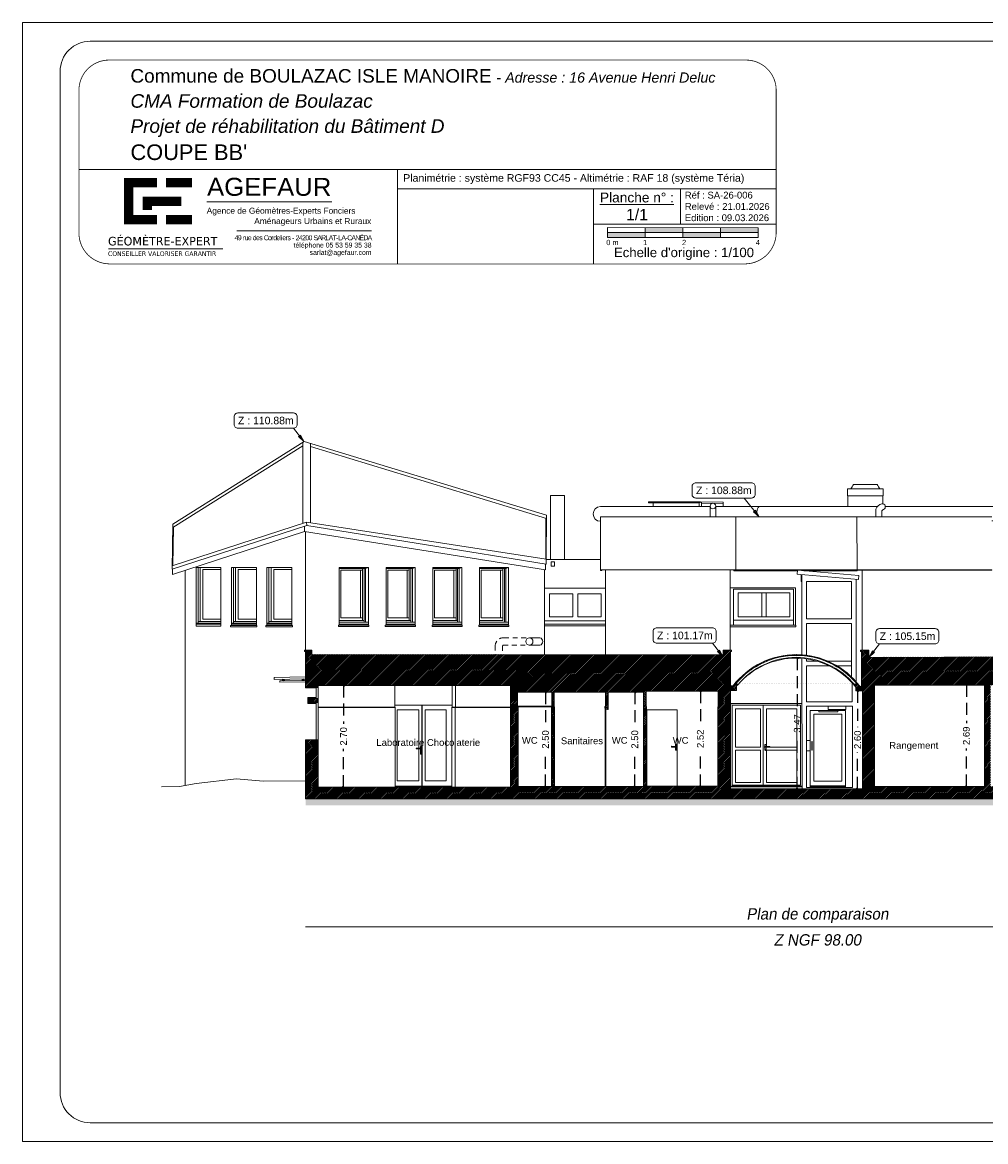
# Model space of a CAD drawing. Header units: metres. Extents: x 76.1 to 162.6, y 92.3 to 122.
# Tile 1 of 8: x 76.1 to 101.7, y 92.3 to 122. Entities that reach past the tile are written whole.
import ezdxf
from ezdxf.enums import TextEntityAlignment as Align

# ---------------------------------------------------------------- set-up
doc = ezdxf.new("R2010")
doc.units = ezdxf.units.M
doc.header["$LTSCALE"] = 0.1
doc.header["$PDMODE"] = 3
doc.header["$PDSIZE"] = 0.2
doc.linetypes.add('CACHE', pattern=[9.525, 6.35, -3.175])
doc.linetypes.add('CACHE2', pattern=[4.7625, 3.175, -1.5875])
doc.layers.get('0').update_dxf_attribs({"lineweight": 9})
doc.layers.get('Defpoints').update_dxf_attribs({"lineweight": 9})
for name, color, linetype, lineweight in [('0_Cadre', 7, 'Continuous', 9), ('0_Cotation', 142, 'CACHE2', 9), ('_Alti', 115, 'Continuous', 9), ('_Portes', 39, 'Continuous', 9), ('_TN', 37, 'Continuous', 9), ('Bâti_Hachure', 254, 'Continuous', 9), ('Bâti_Texte', 166, 'Continuous', 9), ('En retrait', 253, 'Continuous', 9), ('Mur', 7, 'Continuous', 9)]:
    doc.layers.add(name, color=color, linetype=linetype, lineweight=lineweight)
doc.styles.add('ARIAL', font='arial.ttf')
doc.styles.add('Arial Narrow', font='txt')
doc.styles.add('ECRITURE2', font='txt', dxfattribs={"width": 1.001, "oblique": 18})
doc.styles.get("Standard").update_dxf_attribs({"font": 'arial.ttf'})
doc.styles.add('StylusBt', font='stylu.ttf')
doc.styles.add('TAHOMA', font='tahoma.ttf')
doc.styles.add('tnr', font='times.ttf')
doc.dimstyles.new('COTE-AF', dxfattribs={"dimtxt": 0.18, "dimasz": 0.05, "dimexe": 0, "dimexo": 1, "dimgap": 0.1, "dimtad": 0, "dimzin": 0, "dimdsep": 46, "dimtxsty": 'ARIAL', "dimblk": 'OBLIQUE', "dimcen": 1, "dimse1": 1, "dimse2": 1, "dimaunit": 2, "dimadec": 0, "dimazin": 0, "dimtfac": 1, "dimtofl": 0, "dimtmove": 0, "dimatfit": 3, "dimfxl": 1, "dimtolj": 1, "dimtzin": 0, "dimarcsym": 0})

# ---------------------------------------------------------------- blocks, each defined once
blk = doc.blocks.new('_Oblique')
at = {"color": 0, "linetype": 'ByBlock', "lineweight": -2}
blk.add_line((-0.5, -0.5), (0.5, 0.5), dxfattribs=at)
blk = doc.blocks.new('*D1')
at = {"layer": '0_Cotation', "color": 0, "lineweight": -2, "transparency": 16777216}
for p, q in [((84.63, 104.406), (84.63, 103.392)), ((84.63, 101.709), (84.63, 102.722))]:
    blk.add_line(p, q, dxfattribs=at)
at = {"layer": 'Defpoints', "color": 0, "transparency": 16777216}
for p in [(84.656, 104.406, 0), (84.63, 101.709), (84.647, 101.709, 0)]:
    blk.add_point(p, dxfattribs=at)
at = {"layer": '0_Cotation', "color": 0, "lineweight": -2, "transparency": 16777216, "xscale": 0.05, "yscale": 0.05, "zscale": 0.05}
for p, rotation in [((84.63, 104.406), 90), ((84.63, 101.709), 270)]:
    blk.add_blockref('_Oblique', p, dxfattribs=dict(at, rotation=rotation))
at = {"layer": '0_Cotation', "color": 0, "transparency": 16777216, "insert": (84.63, 103.057), "char_height": 0.18, "attachment_point": 5, "rotation": 90, "style": 'ARIAL'}
blk.add_mtext('\\A1;2.70 ', dxfattribs=at)
blk = doc.blocks.new('*D2')
at = {"layer": '0_Cotation', "color": 0, "lineweight": -2, "transparency": 16777216}
for p, q in [((89.988, 104.225), (89.988, 103.309)), ((89.988, 101.723), (89.988, 102.639))]:
    blk.add_line(p, q, dxfattribs=at)
at = {"layer": 'Defpoints', "color": 0, "transparency": 16777216}
for p in [(89.962, 104.225), (89.983, 101.723), (89.988, 101.723)]:
    blk.add_point(p, dxfattribs=at)
at = {"layer": '0_Cotation', "color": 0, "lineweight": -2, "transparency": 16777216, "xscale": 0.05, "yscale": 0.05, "zscale": 0.05}
for p, rotation in [((89.988, 104.225), 90), ((89.988, 101.723), 270)]:
    blk.add_blockref('_Oblique', p, dxfattribs=dict(at, rotation=rotation))
at = {"layer": '0_Cotation', "color": 0, "transparency": 16777216, "insert": (89.988, 102.974), "char_height": 0.18, "attachment_point": 5, "rotation": 90, "style": 'ARIAL'}
blk.add_mtext('\\A1;2.50 ', dxfattribs=at)
blk = doc.blocks.new('*D3')
at = {"layer": '0_Cotation', "color": 0, "lineweight": -2, "transparency": 16777216}
for p, q in [((92.358, 104.228), (92.358, 103.31)), ((92.358, 101.723), (92.358, 102.64))]:
    blk.add_line(p, q, dxfattribs=at)
at = {"layer": 'Defpoints', "color": 0, "transparency": 16777216}
for p in [(92.358, 104.228, 0), (92.358, 101.723), (92.385, 101.723)]:
    blk.add_point(p, dxfattribs=at)
at = {"layer": '0_Cotation', "color": 0, "lineweight": -2, "transparency": 16777216, "xscale": 0.05, "yscale": 0.05, "zscale": 0.05}
for p, rotation in [((92.358, 104.228), 90), ((92.358, 101.723), 270)]:
    blk.add_blockref('_Oblique', p, dxfattribs=dict(at, rotation=rotation))
at = {"layer": '0_Cotation', "color": 0, "transparency": 16777216, "insert": (92.358, 102.975), "char_height": 0.18, "attachment_point": 5, "rotation": 90, "style": 'ARIAL'}
blk.add_mtext('\\A1;2.50 ', dxfattribs=at)
blk = doc.blocks.new('*D4')
at = {"layer": '0_Cotation', "color": 0, "lineweight": -2, "transparency": 16777216}
for p, q in [((94.097, 104.255), (94.097, 103.327)), ((94.097, 101.731), (94.097, 102.658))]:
    blk.add_line(p, q, dxfattribs=at)
at = {"layer": 'Defpoints', "color": 0, "transparency": 16777216}
for p in [(94.113, 104.255, 0), (94.086, 101.731, 0), (94.097, 101.731)]:
    blk.add_point(p, dxfattribs=at)
at = {"layer": '0_Cotation', "color": 0, "lineweight": -2, "transparency": 16777216, "xscale": 0.05, "yscale": 0.05, "zscale": 0.05}
for p, rotation in [((94.097, 104.255), 90), ((94.097, 101.731), 270)]:
    blk.add_blockref('_Oblique', p, dxfattribs=dict(at, rotation=rotation))
at = {"layer": '0_Cotation', "color": 0, "transparency": 16777216, "insert": (94.097, 102.993), "char_height": 0.18, "attachment_point": 5, "rotation": 90, "style": 'ARIAL'}
blk.add_mtext('\\A1;2.52 ', dxfattribs=at)
blk = doc.blocks.new('*D5')
at = {"layer": '0_Cotation', "color": 0, "lineweight": -2, "transparency": 16777216}
for p, q in [((101.155, 104.419), (101.155, 103.407)), ((101.155, 101.725), (101.155, 102.736))]:
    blk.add_line(p, q, dxfattribs=at)
at = {"layer": 'Defpoints', "color": 0, "transparency": 16777216}
for p in [(101.112, 104.419, 0), (101.155, 101.725), (101.35, 101.725)]:
    blk.add_point(p, dxfattribs=at)
at = {"layer": '0_Cotation', "color": 0, "lineweight": -2, "transparency": 16777216, "xscale": 0.05, "yscale": 0.05, "zscale": 0.05}
for p, rotation in [((101.155, 104.419), 90), ((101.155, 101.725), 270)]:
    blk.add_blockref('_Oblique', p, dxfattribs=dict(at, rotation=rotation))
at = {"layer": '0_Cotation', "color": 0, "transparency": 16777216, "insert": (101.155, 103.072), "char_height": 0.18, "attachment_point": 5, "rotation": 90, "style": 'ARIAL'}
blk.add_mtext('\\A1;2.69 ', dxfattribs=at)
blk = doc.blocks.new('*D8')
at = {"layer": '0_Cotation', "color": 0, "lineweight": -2, "transparency": 16777216}
for p, q in [((96.669, 105.132), (96.669, 103.733)), ((96.669, 101.667), (96.669, 103.066))]:
    blk.add_line(p, q, dxfattribs=at)
at = {"layer": 'Defpoints', "color": 0, "transparency": 16777216}
for p in [(96.669, 105.132), (96.645, 101.667, 0), (96.669, 101.667)]:
    blk.add_point(p, dxfattribs=at)
at = {"layer": '0_Cotation', "color": 0, "lineweight": -2, "transparency": 16777216, "xscale": 0.05, "yscale": 0.05, "zscale": 0.05}
for p, rotation in [((96.669, 105.132), 90), ((96.669, 101.667), 270)]:
    blk.add_blockref('_Oblique', p, dxfattribs=dict(at, rotation=rotation))
at = {"layer": '0_Cotation', "color": 0, "transparency": 16777216, "insert": (96.669, 103.399), "char_height": 0.18, "attachment_point": 5, "rotation": 90, "style": 'ARIAL'}
blk.add_mtext('\\A1;3.47 ', dxfattribs=at)
blk = doc.blocks.new('*D9')
at = {"layer": '0_Cotation', "color": 0, "lineweight": -2, "transparency": 16777216}
for p, q in [((98.268, 104.265), (98.268, 103.301)), ((98.268, 101.667), (98.268, 102.631))]:
    blk.add_line(p, q, dxfattribs=at)
at = {"layer": 'Defpoints', "color": 0, "transparency": 16777216}
for p in [(98.397, 104.265), (98.268, 101.667), (98.397, 101.667, 0)]:
    blk.add_point(p, dxfattribs=at)
at = {"layer": '0_Cotation', "color": 0, "lineweight": -2, "transparency": 16777216, "xscale": 0.05, "yscale": 0.05, "zscale": 0.05}
for p, rotation in [((98.268, 104.265), 90), ((98.268, 101.667), 270)]:
    blk.add_blockref('_Oblique', p, dxfattribs=dict(at, rotation=rotation))
at = {"layer": '0_Cotation', "color": 0, "transparency": 16777216, "insert": (98.268, 102.966), "char_height": 0.18, "attachment_point": 5, "rotation": 90, "style": 'ARIAL'}
blk.add_mtext('\\A1;2.60 ', dxfattribs=at)
blk = doc.blocks.new('A$C2D5F2088')
at = {"layer": '0_Cadre', "true_color": 0xff001a}
for points in [[(10, -2.63), (10, -1.32), (0, -1.31), (0, -2.62)], [(10, 0), (10, -1.32), (20, -1.32), (20, -0.01)], [(20, -1.32), (20, -2.63), (30, -2.64), (30, -1.33)], [(40, -1.33), (40, -0.02), (30, -0.01), (30, -1.33)]]:
    blk.add_hatch(color=1, dxfattribs=at).paths.add_polyline_path(points)
at = {"color": 250, "true_color": 0x3d3d40}
for p, q in [((0, -2.62), (0, 0)), ((0, 0), (40, -0.02)), ((0, -2.62), (0, 0)), ((40, -2.64), (40, -0.02))]:
    blk.add_line(p, q, dxfattribs=at)
at = {"color": 250, "true_color": 0x3d3d40, "flags": 128}
for points in [[(0, -1.31), (40, -1.33)], [(0, -2.62), (40, -2.64)], [(10, 0), (10, -2.63)], [(20, -0.01), (20, -2.63)], [(30, -0.01), (30, -2.64)]]:
    blk.add_lwpolyline(points, dxfattribs=at)
at = {"insert": (-0.3, -3.24), "char_height": 1.4, "width": 41.289, "attachment_point": 1, "style": 'ARIAL'}
blk.add_mtext('0 m            1                 2                                  4', dxfattribs=at)
blk = doc.blocks.new('A$C0C1B66A4')
at = {"color": 250, "true_color": 0x3d3d40, "const_width": 2.7, "flags": 128}
for points in [[(20.97, 31.92), (20.97, 18.56)], [(29.16, 30.69), (19.63, 30.69)], [(25.02, 25.3), (36.27, 25.3)], [(26.37, 26.65), (26.37, 22.78)], [(19.63, 19.91), (29.16, 19.91)]]:
    blk.add_lwpolyline(points, dxfattribs=at)
at = {"color": 1, "true_color": 0xff001a, "const_width": 2.7, "flags": 128}
for points in [[(31.85, 30.69), (39.39, 30.69)], [(39.39, 19.91), (31.85, 19.91)]]:
    blk.add_lwpolyline(points, dxfattribs=at)
blk = doc.blocks.new('A$C78F97383')
at = {"layer": '0_Cadre', "flags": 128}
for points in [[(43.74, 25.16), (80.02, 25.16)], [(15.08, 11.44), (48.38, 11.44)]]:
    blk.add_lwpolyline(points, dxfattribs=at)
at = {"layer": '0_Cadre', "color": 1, "true_color": 0xff001a, "flags": 128}
blk.add_lwpolyline([(52.41, 16.74), (91.59, 16.74)], dxfattribs=at)
at = {"layer": '0_Cadre'}
blk.add_blockref('A$C0C1B66A4', (0, 0), dxfattribs=at)
at = {"layer": '0_Cadre', "color": 1, "true_color": 0xff001a, "style": 'Arial Narrow', "width": 1.25}
blk.add_text('AGEFAUR', height=5.225, rotation=359.972, dxfattribs=at).set_placement((43.75, 26.89))
at = {"layer": '0_Cadre', "color": 7, "style": 'TAHOMA', "width": 1.1}
for s, height, p in [('GÉOMÈTRE-EXPERT', 2.4898, (14.96, 12.45)), ('CONSEILLER VALORISER GARANTIR', 1.368, (14.96, 9.37))]:
    blk.add_text(s, height=height, dxfattribs=at).set_placement(p)
at = {"layer": '0_Cadre', "color": 7, "insert": (93.18, 23.41), "char_height": 1.7358, "width": 49.5204, "attachment_point": 3, "line_spacing_factor": 1.036967, "style": 'tnr'}
blk.add_mtext('\\pxql;{\\fArial|b0|i0|c0|p34;Agence de Géomètres-Experts Fonciers \\P\\pqc,t24;\\H1.0024x;                  Aménageurs Urbains et Ruraux}', dxfattribs=at)
at = {"layer": '0_Cadre', "color": 250, "true_color": 0x3d3d40, "insert": (91.59, 15.4), "char_height": 1.43, "width": 44.9209, "attachment_point": 3, "line_spacing_factor": 0.896, "style": 'ARIAL'}
blk.add_mtext('\\pxqr;{\\T0.81;49 rue des Cordeliers - 24200 SARLAT-LA-CANÉDA\\P}téléphone 05 53 59 35 38\\Psarlat@agefaur.com', dxfattribs=at)

msp = doc.modelspace()

# ---------------------------------------------------------------- hatches: boundary and pattern name
at = {"layer": '_TN'}
h = msp.add_hatch(dxfattribs=at)
h.set_pattern_fill('G_GEOLOG_2', color=256, scale=0.5, angle=270)
h.set_pattern_definition([(270, (0, 0), (0.5, -0.5), [0.125, -0.375]), (270, (0.05, -9e-18), (0.5, -0.5), [0.125, -0.375]), (0, (0.1, -0.3), (0.5, 0.5), [0.125, -0.375]), (0, (0.1, -0.35), (0.5, 0.5), [0.125, -0.375]), (315, (0.05, -0.375), (0.5, -1e-16), [0.125, -0.5821068]), (315, (0.015, -0.41), (0.5, -1e-16), [0.125, -0.5821068]), (45, (0.275, -0.25), (1e-16, 0.5), [0.125, -0.5821068]), (45, (0.31, -0.285), (1e-16, 0.5), [0.125, -0.5821068]), (296.56505, (0.275, -0.375), (2e-10, -0.5), [0.125, -0.993034]), (296.56505, (0.23, -0.395), (2e-10, -0.5), [0.125, -0.993034]), (296.56505, (0.475, -0.175), (2e-10, -0.5), [0.125, -0.993034]), (296.56505, (0.43, -0.195), (2e-10, -0.5), [0.125, -0.993034]), (333.43495, (0.125, -0.125), (0.5, -3e-11), [0.125, -0.993034]), (333.43495, (0.1, -0.17), (0.5, -3e-11), [0.125, -0.993034]), (333.43495, (0.3, -0.07), (0.5, -3e-11), [0.125, -0.993034]), (333.43495, (0.325, -0.025), (0.5, -3e-11), [0.125, -0.993034]), (26.56505, (0.345, -0.445), (0.5, 2e-10), [0.125, -0.993034]), (26.56505, (0.325, -0.4), (0.5, 2e-10), [0.125, -0.993034]), (63.43495, (0.125, -0.075), (3e-11, 0.5), [0.125, -0.993034]), (63.43495, (0.17, -0.095), (3e-11, 0.5), [0.125, -0.993034])])
h.paths.add_polyline_path([(108.894, 101.507), (109.429, 101.497), (109.429, 101.697), (108.793, 101.709), (108.694, 101.725), (108.694, 101.402), (83.622, 101.402), (83.622, 101.227), (108.894, 101.227)])
at = {"layer": 'Bâti_Hachure'}
h = msp.add_hatch(dxfattribs=at)
h.set_pattern_fill('ANSI31', color=256, scale=0.01)
edge = h.paths.add_edge_path()
edge.add_line((94.893, 105.306), (94.92, 105.306))
edge.add_line((94.92, 105.306), (94.92, 105.345))
edge.add_line((94.92, 105.345), (94.704, 105.345))
edge.add_line((94.704, 105.345), (94.704, 105.216))
edge.add_line((94.704, 105.216), (83.789, 105.232))
edge.add_line((83.789, 105.232), (83.789, 105.345))
edge.add_line((83.789, 105.345), (83.593, 105.345))
edge.add_line((83.593, 105.345), (83.593, 105.306))
edge.add_line((83.593, 105.306), (83.622, 105.306))
edge.add_line((83.622, 105.306), (83.622, 104.342))
edge.add_line((83.622, 104.342), (83.906, 104.342))
edge.add_line((83.906, 104.342), (83.906, 104.354))
edge.add_line((83.906, 104.354), (83.955, 104.354))
edge.add_line((83.955, 104.354), (83.955, 104.406))
edge.add_line((83.955, 104.406), (89.062, 104.406))
edge.add_line((89.062, 104.406), (89.062, 101.709))
edge.add_line((89.062, 101.709), (83.955, 101.709))
edge.add_line((83.955, 101.709), (83.955, 102.966))
edge.add_line((83.955, 102.966), (83.622, 102.966))
edge.add_line((83.622, 102.966), (83.622, 101.402))
edge.add_line((83.622, 101.402), (108.694, 101.402))
edge.add_line((108.694, 101.402), (108.694, 101.735))
edge.add_line((108.694, 101.735), (108.347, 101.735))
edge.add_line((108.347, 101.735), (108.347, 101.725))
edge.add_line((108.347, 101.725), (105.382, 101.725))
edge.add_line((105.382, 101.725), (105.382, 104.445))
edge.add_line((105.382, 104.445), (108.359, 104.445))
edge.add_line((108.359, 104.445), (108.359, 103.944))
edge.add_line((108.359, 103.944), (108.419, 103.944))
edge.add_line((108.419, 103.944), (108.419, 103.979))
edge.add_line((108.419, 103.979), (108.694, 103.979))
edge.add_line((108.694, 103.979), (108.694, 105.306))
edge.add_line((108.694, 105.306), (108.726, 105.306))
edge.add_line((108.726, 105.306), (108.726, 105.345))
edge.add_line((108.726, 105.345), (108.52, 105.345))
edge.add_line((108.52, 105.345), (108.52, 105.196))
edge.add_line((108.52, 105.196), (98.563, 105.152))
edge.add_line((98.563, 105.152), (98.563, 105.345))
edge.add_line((98.563, 105.345), (98.347, 105.345))
edge.add_line((98.347, 105.345), (98.347, 105.306))
edge.add_line((98.347, 105.306), (98.374, 105.306))
edge.add_line((98.374, 105.306), (98.374, 104.384))
edge.add_line((98.374, 104.384), (98.327, 104.385))
edge.add_arc((96.642, 103.115), 2.11, 36.9955, 142.6722)
edge.add_line((94.963, 104.395), (94.893, 104.395))
edge.add_line((94.893, 104.395), (94.893, 105.306))
h.paths.add_polyline_path([(94.57, 104.255), (94.57, 103.841), (94.558, 101.731), (92.668, 101.731), (92.668, 103.839), (92.658, 103.852), (92.658, 104.255)], flags=16)
h.paths.add_polyline_path([(92.592, 104.228), (92.592, 103.84), (92.588, 101.723), (90.225, 101.723), (90.225, 103.831), (90.219, 103.843), (90.219, 104.232), (91.582, 104.232), (91.582, 103.856), (91.565, 103.837), (91.565, 103.801), (91.569, 103.801), (91.589, 103.801), (91.589, 103.782), (91.631, 103.782), (91.654, 103.767), (91.654, 103.829), (91.649, 103.838), (91.649, 104.228)], flags=16)
edge = h.paths.add_edge_path(flags=16)
edge.add_line((94.893, 104.275), (95.052, 104.275))
edge.add_line((95.052, 104.275), (95.052, 104.395))
edge.add_line((95.052, 104.395), (95.087, 104.421))
edge.add_line((95.087, 104.421), (95.047, 104.465))
edge.add_arc((96.642, 103.115), 2.09, 40.2362, 139.7638, ccw=False)
edge.add_line((98.238, 104.465), (98.193, 104.421))
edge.add_line((98.193, 104.421), (98.224, 104.384))
edge.add_line((98.224, 104.384), (98.224, 104.265))
edge.add_line((98.224, 104.265), (98.397, 104.265))
edge.add_line((98.397, 104.265), (98.397, 101.667))
edge.add_line((98.397, 101.667), (94.893, 101.667))
edge.add_line((94.893, 101.667), (94.893, 104.275))
h.paths.add_polyline_path([(90.153, 104.225), (90.153, 103.861), (90.144, 103.842), (90.144, 101.723), (89.262, 101.723), (89.262, 103.834), (89.249, 103.853), (89.249, 104.225)], flags=16)
h.paths.add_polyline_path([(98.715, 104.419), (101.634, 104.419), (101.634, 101.725), (98.715, 101.725)], flags=16)
h.paths.add_polyline_path([(101.792, 104.419), (103.152, 104.419), (103.152, 101.725), (101.792, 101.725)], flags=16)
h.paths.add_polyline_path([(103.557, 104.387), (105.311, 104.387), (105.311, 101.725), (103.557, 101.725)], flags=16)
h = msp.add_hatch(dxfattribs=at)
h.set_pattern_fill('ANSI31', color=256, scale=0.01)
h.paths.add_polyline_path([(83.058, 104.575), (83.009, 104.574), (83.01, 104.528), (83.059, 104.529)])
h.paths.add_polyline_path([(83.585, 104.587), (83.535, 104.586), (83.536, 104.539), (83.586, 104.54)])
h = msp.add_hatch(dxfattribs=at)
h.set_pattern_fill('ANSI31', color=256, scale=0.01)
h.paths.add_polyline_path([(83.956, 104.063), (83.906, 104.063), (83.906, 104.092), (83.68, 104.092), (83.68, 103.933), (83.906, 103.933), (83.906, 103.959), (83.956, 103.959)])

# ---------------------------------------------------------------- linework, layer by layer
at = {"layer": '0_Cadre'}
for p, q in [((96.109, 118.102), (77.609, 118.102)), ((96.109, 117.588), (86.058, 117.588)), ((91.259, 115.594), (91.259, 117.588)), ((96.109, 116.645), (91.259, 116.645))]:
    msp.add_line(p, q, dxfattribs=at)
msp.add_lwpolyline([(76.109, 122.003), (118.109, 122.003), (118.109, 92.303), (76.109, 92.303)], close=True, dxfattribs=at)
msp.add_lwpolyline([(77.909, 92.803), (116.809, 92.803, 0.414214), (117.609, 93.603), (117.609, 120.703, 0.414214), (116.809, 121.503), (77.909, 121.503, 0.414214), (77.109, 120.703), (77.109, 93.603, 0.414214)], format="xyb", close=True, dxfattribs=at)
at = {"layer": '0_Cadre', "const_width": 0.02, "flags": 128}
msp.add_lwpolyline([(78.409, 115.594, -0.405457), (77.609, 116.404), (77.609, 120.203, -0.414214), (78.409, 121.003), (95.309, 121.003, -0.414214), (96.109, 120.203), (96.109, 116.404, -0.396754), (95.299, 115.594)], format="xyb", close=True, dxfattribs=at)
at = {"layer": '0_Cadre', "flags": 128}
msp.add_lwpolyline([(86.058, 118.102), (86.058, 115.594)], dxfattribs=at)
at = {"layer": '0_Cadre', "const_width": 0.02, "flags": 128}
msp.add_lwpolyline([(93.571, 116.645), (93.571, 117.588)], dxfattribs=at)
at = {"layer": '_Alti'}
msp.add_line((83.622, 98), (110.463, 98, 0), dxfattribs=at)
at = {"layer": '_Alti', "color": 115, "lineweight": 9, "elevation": 0, "flags": 128}
for points in [[(81.725, 111.334, 0.414214), (81.825, 111.234), (83.301, 111.234, 0.414214), (83.401, 111.334), (83.401, 111.538, 0.414214), (83.301, 111.638), (81.825, 111.638, 0.414214), (81.725, 111.538)], [(93.876, 109.481, 0.414214), (93.976, 109.381), (95.452, 109.381, 0.414214), (95.552, 109.481), (95.552, 109.685, 0.414214), (95.452, 109.785), (93.976, 109.785, 0.414214), (93.876, 109.685)], [(92.841, 105.631, 0.414214), (92.941, 105.531), (94.417, 105.531, 0.414214), (94.517, 105.631), (94.517, 105.835, 0.414214), (94.417, 105.935), (92.941, 105.935, 0.414214), (92.841, 105.835)], [(98.75, 105.611, 0.414214), (98.85, 105.511), (100.326, 105.511, 0.414214), (100.426, 105.611), (100.426, 105.815, 0.414214), (100.326, 105.915), (98.85, 105.915, 0.414214), (98.75, 105.815)]]:
    msp.add_lwpolyline(points, format="xyb", close=True, dxfattribs=at)
for points in [[(83.301, 111.234), (83.587, 110.874), (83.583, 110.878)], [(95.261, 109.381), (95.659, 108.882), (95.655, 108.886)], [(94.417, 105.531), (94.704, 105.171), (94.699, 105.175)], [(98.85, 105.511), (98.563, 105.152), (98.568, 105.156)]]:
    msp.add_lwpolyline(points, dxfattribs=at)
for points in [[(83.488, 111.05), (83.587, 110.874), (83.438, 111.011)], [(95.559, 109.058), (95.659, 108.882), (95.51, 109.018)], [(94.604, 105.347), (94.704, 105.171), (94.554, 105.308)], [(98.663, 105.328), (98.563, 105.152), (98.713, 105.288)]]:
    msp.add_lwpolyline(points, close=True, dxfattribs=at)
at = {"layer": '_Portes', "flags": 128}
for points, elevation in [([(91.569, 103.801), (91.569, 101.723)], 0), ([(91.589, 103.782), (91.589, 101.723)], -0.039)]:
    msp.add_lwpolyline(points, dxfattribs=dict(at, elevation=elevation))
at = {"layer": 'En retrait', "elevation": 0, "flags": 128}
for points in [[(83.583, 110.878), (80.101, 108.69)], [(83.549, 108.706), (83.548, 110.857)], [(90.009, 107.759), (90.015, 108.923), (83.583, 110.878)], [(83.753, 108.722), (83.752, 110.827)], [(83.548, 110.765), (80.099, 108.597)], [(90.015, 108.842), (83.752, 110.745)], [(90.118, 107.752), (90.118, 109.452), (90.496, 109.452), (90.496, 107.752)], [(98.011, 109.439), (98.011, 109.155)], [(98.938, 109.439), (98.938, 109.227)], [(94.093, 109.281), (92.724, 109.281)], [(92.724, 109.281), (92.724, 109.25)], [(92.724, 109.25), (94.062, 109.25)], [(92.847, 109.25), (92.847, 109.155)], [(94.062, 109.25), (94.093, 109.281)], [(94.062, 109.25), (94.062, 109.155)], [(94.093, 109.281), (94.705, 109.27)], [(94.124, 109.25), (94.093, 109.281)], [(94.124, 109.25), (94.124, 109.155)], [(94.124, 109.249), (94.705, 109.24)], [(94.357, 108.882), (94.357, 109.171)], [(94.504, 109.155), (98.799, 109.155)], [(94.504, 108.882), (94.504, 109.149)], [(94.705, 109.155), (94.705, 109.27)], [(99.003, 109.155), (102.416, 109.155), (102.416, 108.777), (101.83, 108.777)], [(90.009, 107.759), (83.648, 108.738), (80.084, 107.58)], [(83.648, 108.738), (83.655, 108.652)], [(89.993, 107.761), (89.998, 108.846)], [(94.989, 107.472), (94.989, 107.45), (95.039, 107.45), (95.039, 108.882), (91.445, 108.882), (91.445, 107.457), (91.486, 107.457), (91.486, 107.472)], [(95.039, 108.882), (98.244, 108.882)], [(101.83, 108.882), (98.244, 108.882)], [(98.259, 107.472), (98.244, 108.882)], [(90.009, 107.759), (90.009, 107.63), (83.655, 108.652), (80.082, 107.491), (80.101, 108.69)], [(89.986, 107.633), (89.986, 107.476), (83.591, 108.492), (80.089, 107.354), (80.089, 107.493)], [(80.1, 107.585), (80.115, 108.607)], [(83.591, 108.492), (83.591, 108.631)], [(83.621, 108.487), (83.621, 105.345)], [(80.716, 107.541), (80.716, 105.981)], [(81.376, 107.541), (80.716, 107.541)], [(80.771, 107.541), (80.771, 106.063)], [(80.827, 107.541), (80.827, 106.103)], [(81.376, 107.541), (81.376, 105.981)], [(81.656, 107.541), (81.656, 105.996)], [(82.316, 107.541), (81.656, 107.541)], [(81.711, 107.541), (81.711, 106.063)], [(81.767, 107.541), (81.767, 106.103)], [(82.316, 107.541), (82.316, 105.996)], [(82.596, 107.541), (82.596, 105.996)], [(83.256, 107.541), (82.596, 107.541)], [(82.651, 107.541), (82.651, 106.063)], [(82.707, 107.541), (82.707, 106.103)], [(83.256, 107.541), (83.256, 105.996)], [(85.288, 107.541), (84.518, 107.541)], [(84.518, 106.005), (84.518, 107.541)], [(84.518, 107.512), (85.216, 107.512), (85.288, 107.541)], [(85.288, 106.005), (85.288, 107.541)], [(86.528, 107.541), (85.758, 107.541)], [(85.758, 106.005), (85.758, 107.541)], [(85.758, 107.512), (86.456, 107.512), (86.528, 107.541)], [(86.528, 106.005), (86.528, 107.541)], [(87.768, 107.541), (86.998, 107.541)], [(86.998, 106.005), (86.998, 107.541)], [(86.998, 107.512), (87.696, 107.512), (87.768, 107.541)], [(87.768, 106.005), (87.768, 107.541)], [(89.008, 107.541), (88.238, 107.541)], [(88.238, 106.005), (88.238, 107.541)], [(88.238, 107.512), (88.936, 107.512), (89.008, 107.541)], [(89.008, 106.005), (89.008, 107.541)], [(91.445, 107.752), (90.009, 107.752)], [(80.425, 107.463), (80.425, 101.756)], [(81.376, 106.163), (80.896, 106.163), (80.896, 107.484), (81.376, 107.484)], [(82.316, 106.163), (81.836, 106.163), (81.836, 107.484), (82.316, 107.484)], [(83.256, 106.163), (82.776, 106.163), (82.776, 107.484), (83.256, 107.484)], [(85.134, 107.467), (84.562, 107.467)], [(84.562, 106.201), (84.562, 107.467)], [(85.078, 106.201), (85.078, 107.467)], [(85.134, 106.132), (85.134, 107.512)], [(85.176, 106.09), (85.176, 107.512)], [(85.216, 106.09), (85.216, 107.512)], [(86.374, 107.467), (85.802, 107.467)], [(85.802, 106.201), (85.802, 107.467)], [(86.318, 106.201), (86.318, 107.467)], [(86.374, 106.132), (86.374, 107.512)], [(86.416, 106.09), (86.416, 107.512)], [(86.456, 106.09), (86.456, 107.512)], [(87.614, 107.467), (87.042, 107.467)], [(87.042, 106.201), (87.042, 107.467)], [(87.558, 106.201), (87.558, 107.467)], [(87.614, 106.132), (87.614, 107.512)], [(87.656, 106.09), (87.656, 107.512)], [(87.696, 106.09), (87.696, 107.512)], [(88.854, 107.467), (88.282, 107.467)], [(88.282, 106.201), (88.282, 107.467)], [(88.798, 106.201), (88.798, 107.467)], [(88.854, 106.132), (88.854, 107.512)], [(88.896, 106.09), (88.896, 107.512)], [(88.936, 106.09), (88.936, 107.512)], [(89.964, 107.479), (89.964, 105.223)], [(91.445, 107.478), (95.039, 107.478)], [(91.445, 107.472), (95.039, 107.472)], [(91.576, 107.472), (91.576, 105.22)], [(94.891, 107.472), (94.891, 105.345)], [(95.039, 107.473), (98.259, 107.472)], [(95.039, 107.467), (98.259, 107.466)], [(95.039, 107.45), (96.671, 107.449)], [(96.663, 107.359), (98.29, 107.215), (98.299, 107.321), (96.672, 107.464), (96.663, 107.359)], [(96.791, 107.167), (96.774, 107.167), (96.774, 107.351)], [(96.791, 107.347), (96.791, 105.22)], [(96.846, 107.449), (98.259, 107.449), (98.259, 107.472)], [(98.231, 107.22), (98.231, 104.504)], [(101.826, 107.472), (98.259, 107.472)], [(101.826, 107.472), (101.826, 107.466), (98.259, 107.466)], [(98.391, 107.466), (98.391, 105.345)], [(91.576, 106.992), (89.964, 106.992)], [(96.62, 106.004), (96.62, 107), (94.891, 107)], [(94.98, 106.004), (94.98, 106.966)], [(96.568, 106.966), (94.98, 106.966)], [(96.568, 106.004), (96.568, 106.966)], [(98.11, 106.171), (98.11, 107.167), (96.912, 107.167), (96.912, 106.171)], [(90.717, 106.842), (90.097, 106.842), (90.097, 106.229), (90.717, 106.229), (90.717, 106.842)], [(95.1, 106.226), (95.1, 106.866)], [(96.468, 106.866), (95.1, 106.866)], [(96.468, 106.866), (96.468, 106.226), (95.1, 106.226)], [(95.73, 106.226), (95.73, 106.866)], [(95.84, 106.226), (95.84, 106.866)], [(81.376, 106.063), (80.716, 106.063)], [(81.376, 106.03), (80.716, 106.03)], [(81.376, 106.103), (80.771, 106.103)], [(82.316, 106.063), (81.656, 106.063)], [(82.316, 106.03), (81.656, 106.03)], [(82.316, 106.103), (81.711, 106.103)], [(83.256, 106.063), (82.596, 106.063)], [(83.256, 106.03), (82.596, 106.03)], [(83.256, 106.103), (82.651, 106.103)], [(85.176, 106.132), (84.518, 106.132)], [(85.288, 106.09), (84.518, 106.09)], [(85.288, 106.038), (84.518, 106.038)], [(85.134, 106.201), (84.562, 106.201)], [(86.416, 106.132), (85.758, 106.132)], [(86.528, 106.09), (85.758, 106.09)], [(86.528, 106.038), (85.758, 106.038)], [(86.374, 106.201), (85.802, 106.201)], [(87.656, 106.132), (86.998, 106.132)], [(87.768, 106.09), (86.998, 106.09)], [(87.768, 106.038), (86.998, 106.038)], [(87.614, 106.201), (87.042, 106.201)], [(88.854, 106.132), (88.238, 106.132)], [(89.008, 106.09), (88.238, 106.09)], [(89.008, 106.038), (88.238, 106.038)], [(88.854, 106.201), (88.282, 106.201)], [(89.964, 106.119), (91.576, 106.119)], [(89.964, 106.037), (91.576, 106.037)], [(96.568, 106.136), (94.98, 106.136)], [(96.912, 106.171), (98.11, 106.171)], [(96.912, 106.051), (96.912, 105.208)], [(96.912, 106.051), (98.11, 106.051)], [(98.11, 106.051), (98.11, 104.631)], [(81.376, 105.981), (80.716, 105.981)], [(89.964, 105.987), (91.576, 105.987)], [(94.891, 106.004), (96.629, 106.004), (96.629, 105.966), (94.891, 105.966)], [(89.562, 105.672), (89.838, 105.672)], [(89.562, 105.475), (89.838, 105.475)], [(96.791, 105.126), (96.8, 101.667)], [(96.911, 105.049), (96.911, 105.113)], [(96.911, 105.049), (97.207, 105.049)], [(98.125, 104.479), (98.125, 103.969), (96.911, 103.969), (96.911, 104.93)], [(96.911, 104.93), (97.515, 104.93)], [(97.486, 105.049), (98.11, 105.049)], [(97.718, 104.93), (98.11, 104.93)], [(85.99, 104.406), (85.99, 103.832)], [(87.513, 103.832), (87.513, 104.406)], [(87.602, 103.832), (87.602, 104.406)], [(83.955, 103.832), (85.99, 103.832)], [(83.955, 103.823), (85.996, 103.823)], [(85.99, 103.885), (87.513, 103.885)], [(85.99, 103.832), (85.996, 103.823)], [(85.996, 103.823), (85.996, 101.709)], [(86.056, 103.761), (86.056, 101.873)], [(86.625, 103.761), (86.625, 102.745)], [(86.703, 103.885), (86.703, 101.736)], [(86.713, 103.885), (86.713, 101.736)], [(86.791, 103.761), (86.791, 101.873)], [(87.35, 103.761), (87.35, 101.873)], [(87.499, 103.823), (89.062, 103.823)], [(87.499, 103.823), (87.499, 101.709)], [(87.513, 103.832), (89.062, 103.832)], [(87.602, 103.832), (87.589, 103.823)], [(87.589, 103.823), (87.589, 101.709)], [(89.249, 103.854), (90.149, 103.854)], [(89.258, 103.839), (90.144, 103.839)], [(92.668, 103.761), (93.477, 103.761), (93.477, 101.731)], [(92.679, 103.761), (92.679, 101.731)], [(96.792, 103.933), (94.893, 103.933)], [(94.917, 103.933), (94.917, 103.911), (94.893, 103.911)], [(95.693, 103.79), (95.03, 103.79)], [(95.03, 103.79), (95.03, 102.767)], [(95.693, 103.79), (95.693, 102.767)], [(95.766, 103.884), (95.766, 101.732)], [(95.855, 103.79), (95.855, 102.787)], [(96.654, 103.79), (95.855, 103.79)], [(96.654, 103.79), (96.654, 102.767)], [(93.466, 102.791), (93.341, 102.795)], [(93.466, 102.769), (93.341, 102.773)], [(95.806, 102.785), (95.931, 102.789)], [(95.807, 102.763), (95.932, 102.767)], [(96.654, 102.767), (95.933, 102.767)], [(97.012, 102.947), (96.92, 102.947)], [(86.693, 102.721), (86.568, 102.725)], [(86.694, 102.743), (86.569, 102.747)], [(86.625, 102.723), (86.625, 101.873)], [(95.03, 102.687), (95.03, 101.835)], [(95.03, 102.687), (95.693, 102.687)], [(95.693, 102.687), (95.693, 101.835)], [(95.855, 102.687), (95.855, 101.835)], [(95.855, 102.687), (96.654, 102.687)], [(96.654, 102.687), (96.654, 101.835)], [(97.012, 102.673), (96.92, 102.673)], [(83.622, 101.873), (82.493, 101.87), (81.79, 101.933), (80.716, 101.805), (80.273, 101.73), (79.8, 101.717)], [(86.625, 101.873), (86.056, 101.873)], [(87.35, 101.873), (86.791, 101.873)], [(85.996, 101.736), (87.499, 101.736)], [(94.893, 101.732), (96.8, 101.732)], [(94.893, 101.718), (96.8, 101.718)], [(95.03, 101.835), (95.693, 101.835)], [(95.855, 101.835), (96.654, 101.835)], [(97.95, 101.741), (97.012, 101.741)]]:
    msp.add_lwpolyline(points, dxfattribs=at)
for points in [[(98, 109.626), (98.947, 109.626), (98.947, 109.439), (98, 109.439)], [(90.14, 107.684), (90.227, 107.684), (90.227, 107.569), (90.14, 107.569)], [(90.847, 106.842), (90.847, 106.229), (91.467, 106.229), (91.467, 106.842)], [(81.63, 105.996), (82.332, 105.996), (82.332, 105.959), (81.63, 105.959)], [(82.57, 105.996), (83.272, 105.996), (83.272, 105.959), (82.57, 105.959)], [(84.497, 106.005), (85.298, 106.005), (85.298, 105.968), (84.497, 105.968)], [(85.737, 106.005), (86.538, 106.005), (86.538, 105.968), (85.737, 105.968)], [(86.977, 106.005), (87.778, 106.005), (87.778, 105.968), (86.977, 105.968)], [(88.217, 106.005), (89.018, 106.005), (89.018, 105.968), (88.217, 105.968)]]:
    msp.add_lwpolyline(points, close=True, dxfattribs=at)
for points in [[(98.862, 109.626, -0.027702), (98.792, 109.741), (98.156, 109.741, -0.084677), (98.091, 109.626, 0.084677)], [(91.445, 108.763, -0.978383), (91.445, 109.155), (94.357, 109.155)], [(95.659, 108.882, -0.457106), (95.659, 109.155)], [(98.755, 108.882), (98.755, 109.086, -0.224991), (98.914, 109.229, -0.817829), (98.96, 109.075, 0.154346), (98.915, 109.045), (98.915, 108.882)], [(89.562, 105.672, 0.952589), (89.562, 105.475)], [(89.562, 105.672, -0.952589), (89.562, 105.475)], [(89.838, 105.672, -0.771624), (89.838, 105.475)], [(95.087, 104.421, -0.469645), (98.193, 104.421, -0.463801)], [(95.087, 104.421, -0.471889), (98.224, 104.362, -0.469645)], [(93.341, 102.795, 0.752286), (93.341, 102.773)], [(93.466, 102.791, -0.919979), (93.466, 102.769)], [(95.806, 102.785, 0.919979), (95.807, 102.763)], [(95.931, 102.789, -0.752286), (95.932, 102.767)], [(86.569, 102.747, 0.752286), (86.568, 102.725)], [(86.694, 102.743, -0.919979), (86.693, 102.721)]]:
    msp.add_lwpolyline(points, format="xyb", dxfattribs=at)
at = {"layer": 'En retrait', "linetype": 'CACHE', "ltscale": 0.2, "elevation": 0, "flags": 128}
for points in [[(88.891, 105.672, 0.419266), (88.653, 105.466)], [(88.871, 105.475, 0.346534), (88.85, 105.456, 0.419266)]]:
    msp.add_lwpolyline(points, format="xyb", dxfattribs=at)
for points in [[(88.653, 105.466), (88.653, 105.225)], [(88.85, 105.456), (88.85, 105.224)], [(88.871, 105.475), (89.562, 105.475)], [(88.891, 105.672), (89.562, 105.672)]]:
    msp.add_lwpolyline(points, dxfattribs=at)
at = {"layer": 'En retrait', "flags": 128}
for points in [[(86.056, 103.761), (86.625, 103.761)], [(86.791, 103.761), (87.35, 103.761)], [(87.513, 103.832), (87.499, 103.823)], [(95.693, 102.767), (95.03, 102.767)]]:
    msp.add_lwpolyline(points, dxfattribs=at)
at = {"layer": 'En retrait', "elevation": 0}
for points in [[(94.937, 103.884), (96.757, 103.884), (96.757, 101.759), (94.937, 101.759)], [(96.913, 103.854), (98.129, 103.854), (98.129, 101.7), (96.913, 101.7)], [(97.012, 103.745), (97.95, 103.745), (97.95, 101.721), (97.012, 101.721)], [(97.111, 103.646), (97.851, 103.646), (97.851, 101.865), (97.111, 101.865)]]:
    msp.add_lwpolyline(points, close=True, dxfattribs=at)
for points in [[(97.74, 103.745), (97.74, 103.71), (97.243, 103.71), (97.243, 103.745)], [(97.953, 103.854), (97.953, 103.767), (97.485, 103.767), (97.485, 103.854)], [(86.668, 102.744), (86.668, 102.788), (86.694, 102.788), (86.694, 102.743)], [(86.694, 102.721), (86.694, 102.587), (86.668, 102.587), (86.668, 102.722)]]:
    msp.add_lwpolyline(points, dxfattribs=at)
for points in [[(93.434, 102.792), (93.434, 102.838, -0.663754), (93.466, 102.838), (93.466, 102.791)], [(93.466, 102.769), (93.466, 102.703, -0.823676), (93.434, 102.703), (93.434, 102.77)], [(95.839, 102.786), (95.839, 102.832, 0.663754), (95.806, 102.832), (95.806, 102.785)], [(95.806, 102.763), (95.806, 102.697, 0.823676), (95.839, 102.697), (95.839, 102.764)], [(95.828, 102.709), (95.828, 102.702, -0.719815), (95.819, 102.702), (95.819, 102.708)]]:
    msp.add_lwpolyline(points, format="xyb", dxfattribs=at)
msp.add_lwpolyline([(97.055, 102.916, -1.171646), (97.067, 102.916), (97.067, 102.698, -1.06708), (97.055, 102.698)], format="xyb", close=True, dxfattribs=at)
at = {"layer": 'En retrait'}
msp.add_circle((94.432, 109.169, 0), 0.075, dxfattribs=at)
msp.add_arc((95.823, 102.714), 0.00721, 308.8416, 234.0021, dxfattribs=at)
at = {"layer": 'Mur', "flags": 128}
for points in [[(83.593, 105.345), (83.593, 105.306)], [(98.224, 104.265), (98.397, 104.265)]]:
    msp.add_lwpolyline(points, dxfattribs=at)
at = {"layer": 'Mur', "elevation": 0, "flags": 128}
for points in [[(83.789, 105.345), (83.593, 105.345)], [(83.622, 105.306), (83.593, 105.306)], [(83.622, 105.306), (83.622, 104.342)], [(83.789, 105.345), (83.789, 105.232)], [(94.704, 105.216), (83.789, 105.232)], [(94.704, 105.345), (94.704, 105.216)], [(94.704, 105.345), (94.92, 105.345)], [(94.893, 105.306), (94.893, 104.395)], [(94.893, 105.306), (94.92, 105.306)], [(94.92, 105.345), (94.92, 105.306)], [(98.347, 105.345), (98.347, 105.306)], [(98.347, 105.345), (98.563, 105.345)], [(98.347, 105.306), (98.374, 105.306)], [(98.374, 105.306), (98.374, 104.384)], [(98.563, 105.345), (98.563, 105.152)], [(108.52, 105.196), (98.563, 105.152)], [(82.788, 104.569), (82.787, 104.621), (83.621, 104.639)], [(82.788, 104.569), (83.622, 104.587)], [(83.009, 104.574), (83.01, 104.528)], [(83.058, 104.575), (83.059, 104.529)], [(83.536, 104.539), (83.535, 104.586)], [(83.586, 104.54), (83.585, 104.587)], [(82.936, 104.526), (83.623, 104.541)], [(82.936, 104.526), (82.937, 104.492), (83.624, 104.507)], [(83.622, 104.342), (83.906, 104.342), (83.906, 104.354)], [(83.955, 104.406), (83.955, 104.354), (83.906, 104.354)], [(83.906, 104.342), (83.906, 104.092)], [(83.955, 104.406), (89.062, 104.406)], [(83.955, 104.354), (83.956, 104.354)], [(83.956, 104.354), (83.956, 104.063)], [(89.062, 104.406), (89.062, 101.709)], [(92.658, 104.255), (92.658, 103.852), (92.668, 103.839), (92.668, 101.731)], [(94.57, 104.255), (92.658, 104.255)], [(94.57, 104.255), (94.57, 103.841)], [(94.963, 104.395), (94.893, 104.395)], [(94.893, 104.275), (94.893, 101.667)], [(94.893, 104.275), (95.052, 104.275)], [(95.047, 104.465), (95.087, 104.421)], [(95.052, 104.395), (95.087, 104.421)], [(95.052, 104.275), (95.052, 104.395)], [(98.238, 104.465), (98.193, 104.421)], [(98.224, 104.384), (98.193, 104.421)], [(98.224, 104.384), (98.224, 104.265)], [(98.327, 104.385), (98.374, 104.384)], [(98.397, 104.265), (98.397, 101.667)], [(98.715, 104.419), (98.715, 101.725)], [(98.715, 104.419), (101.634, 104.419)], [(101.634, 104.419), (101.634, 101.725)], [(83.68, 104.092), (83.68, 103.933)], [(83.68, 104.092), (83.906, 104.092)], [(83.906, 104.092), (83.906, 104.063)], [(83.906, 104.063), (83.956, 104.063), (83.956, 103.959), (83.906, 103.959)], [(83.906, 103.959), (83.906, 103.933)], [(83.955, 103.959), (83.955, 101.709)], [(83.956, 103.959), (83.956, 102.966), (83.955, 102.966)], [(89.249, 104.225), (89.249, 103.853)], [(89.249, 104.225), (90.153, 104.225)], [(90.153, 104.225), (90.153, 103.861), (90.144, 103.842), (90.144, 101.723)], [(90.219, 104.232), (90.219, 103.843), (90.225, 103.831), (90.225, 101.723)], [(90.219, 104.232), (91.595, 104.232)], [(91.582, 104.232), (91.582, 103.856)], [(91.636, 104.228), (92.592, 104.228)], [(91.649, 104.228), (91.649, 103.838)], [(92.592, 104.228), (92.592, 103.84), (92.588, 103.831), (92.588, 101.723)], [(83.68, 103.933), (83.906, 103.933)], [(83.906, 103.933), (83.906, 102.966)], [(83.955, 103.933), (83.956, 103.933)], [(89.249, 103.853), (89.262, 103.834)], [(89.262, 103.834), (89.262, 101.723)], [(91.582, 103.856), (91.565, 103.837)], [(91.565, 103.837), (91.565, 103.801)], [(91.565, 103.801), (91.589, 103.801)], [(91.589, 103.801), (91.589, 103.782)], [(91.589, 103.782), (91.631, 103.782)], [(91.631, 103.782), (91.631, 103.767)], [(91.631, 103.767), (91.654, 103.767)], [(91.649, 103.838), (91.654, 103.829)], [(91.654, 103.829), (91.654, 103.767)], [(94.57, 103.841), (94.558, 103.83)], [(94.558, 103.83), (94.558, 101.731)], [(83.622, 102.966), (83.622, 101.402)], [(83.622, 102.966), (83.955, 102.966)], [(83.955, 101.709), (89.062, 101.709)], [(89.262, 101.723), (90.144, 101.723)], [(90.225, 101.723), (92.588, 101.723)], [(92.668, 101.731), (94.558, 101.731)], [(94.893, 101.667), (98.397, 101.667)], [(98.715, 101.725), (101.634, 101.725)], [(83.622, 101.402), (108.694, 101.402)]]:
    msp.add_lwpolyline(points, dxfattribs=at)
for points in [[(94.963, 104.395, -0.496821), (98.327, 104.385, -0.496821)], [(95.047, 104.465, -0.463801), (98.238, 104.465)]]:
    msp.add_lwpolyline(points, format="xyb", dxfattribs=at)

# ---------------------------------------------------------------- block references
at = {"layer": '0_Cadre'}
for name, p, xscale, yscale, zscale in [('A$C78F97383', (77.016, 114.948), 0.09123800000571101, 0.09123800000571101, 0.09123800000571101), ('A$C2D5F2088', (91.63, 116.556), 0.09999999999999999, 0.09999999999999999, 0.09999999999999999)]:
    msp.add_blockref(name, p, dxfattribs=dict(at, xscale=xscale, yscale=yscale, zscale=zscale))

# ---------------------------------------------------------------- texts
at = {"layer": '0_Cadre', "style": 'ARIAL'}
msp.add_text("Echelle d'origine : 1/100", height=0.25, rotation=360, dxfattribs=at).set_placement((91.804, 115.773))
at = {"layer": '0_Cadre', "insert": (78.976, 120.764), "char_height": 0.35991, "width": 16.26686, "attachment_point": 1, "rotation": 0, "line_spacing_factor": 1.110278, "style": 'ARIAL'}
msp.add_mtext("Commune de BOULAZAC ISLE MANOIRE{\\H0.1712x; \\H4.3819x; - \\fArial|b0|i1|c0|p34;\\H1.0005x;Adresse : 16 Avenue Henri Deluc\\P\\H1.3327x;CMA Formation de Boulazac \\P\\H1.000243x;Projet de réhabilitation du Bâtiment D\\P\\fArial|b0|i0|c0|p34;\\H1.15x;COUPE BB'}", dxfattribs=at)
at = {"layer": '0_Cadre', "rotation": 0, "style": 'ARIAL'}
for s, insert, char_height, width, attachment_point in [('  Planimétrie : système RGF93 CC45 - Altimétrie : RAF 18 (système Téria)', (86.058, 117.845), 0.2, 10.05122, 4), ('{\\LPlanche n° :\\P\\H1.154x;\\l1/1}', (92.415, 117.117), 0.26, 2.31225, 5), ('Réf : SA-26-006\\PRelevé : 21.01.2026\\PEdition : 09.03.2026', (93.684, 117.117), 0.18, 2.425, 4)]:
    msp.add_mtext(s, dxfattribs=dict(at, insert=insert, char_height=char_height, width=width, attachment_point=attachment_point))
at = {"layer": '_Alti', "style": 'ECRITURE2', "oblique": 9}
for s, p in [('Plan de comparaison', (97.203, 98.346)), ('Z NGF 98.00', (97.203, 97.656))]:
    msp.add_text(s, height=0.3, dxfattribs=at).set_placement(p, align=Align.MIDDLE_CENTER)
at = {"layer": '_Alti', "color": 115, "char_height": 0.2, "width": 1.54726, "attachment_point": 1, "style": 'StylusBt'}
for s, insert in [('{\\fArial|b0|i0|c0|p34;\\W0.99;Z : 110.88m}', (81.83, 111.538, 0.01)), ('{\\fArial|b0|i0|c0|p34;\\W0.99;Z : 108.88m}', (93.982, 109.685, 0.01)), ('{\\fArial|b0|i0|c0|p34;\\W0.99;Z : 101.17m}', (92.947, 105.835, 0.01)), ('{\\fArial|b0|i0|c0|p34;\\W0.99;Z : 105.15m}', (98.855, 105.815, 0.01))]:
    msp.add_mtext(s, dxfattribs=dict(at, insert=insert))
at = {"layer": 'Bâti_Texte'}
for s, p in [('Laboratoire Chocolaterie', (85.501, 102.804, 0)), ('WC', (89.362, 102.86, 0)), ('Sanitaires', (90.397, 102.849, 0)), ('WC', (91.747, 102.861, 0)), ('WC', (93.363, 102.861, 0)), ('Rangement', (99.109, 102.727, 0))]:
    msp.add_text(s, height=0.18, dxfattribs=at).set_placement(p)

# ---------------------------------------------------------------- dimensions: what is measured, and where the dimension line sits
at = {"layer": '0_Cotation'}
for base, p1, p2, picture, middle in [((96.6695, 101.6666), (96.6695, 105.1321), (96.6451, 101.6666, 0), '*D8', (96.6695, 103.3994)), ((84.63, 101.709), (84.656, 104.406, 0), (84.647, 101.709, 0), '*D1', (84.63, 103.057)), ((89.988, 101.723), (89.962, 104.225), (89.983, 101.723), '*D2', (89.988, 102.974)), ((92.358, 101.7231), (92.358, 104.2277, 0), (92.3846, 101.7231), '*D3', (92.358, 102.9754)), ((94.097, 101.731), (94.113, 104.255, 0), (94.086, 101.731, 0), '*D4', (94.097, 102.993)), ((98.268, 101.667), (98.397, 104.265), (98.397, 101.667, 0), '*D9', (98.268, 102.966)), ((101.155, 101.725), (101.112, 104.419, 0), (101.35, 101.725), '*D5', (101.155, 103.072))]:
    dim = msp.add_linear_dim(base=base, p1=p1, p2=p2, angle=90, dimstyle='COTE-AF', override={"dimpost": ' '}, dxfattribs=at)
    dim.commit()
    dim.dimension.update_dxf_attribs({"geometry": picture, "text_midpoint": middle})

doc.saveas('drawing.dxf')
